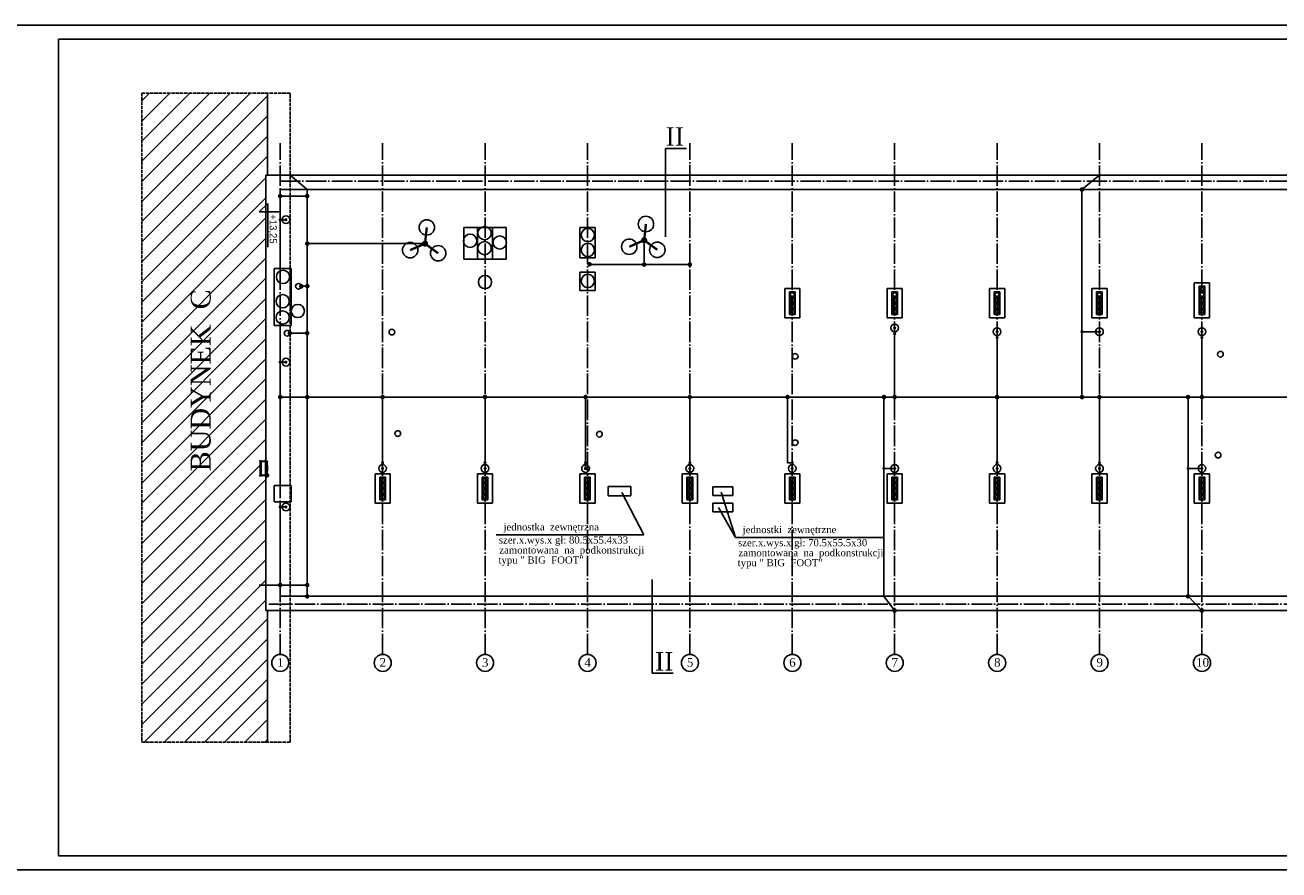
# Model space of a CAD drawing. Extents: x -4334 to 79223, y -1882 to 29514.
# Tile 5 of 60: x 29730 to 34138, y 15447 to 18417. Entities that reach past the tile are written whole.
import ezdxf

# ---------------------------------------------------------------- set-up
doc = ezdxf.new("R2010")
doc.units = 0
doc.header["$MEASUREMENT"] = 0
doc.linetypes.add('ACAD_ISO02W100', pattern=[15, 12, -3])
doc.linetypes.add('ACAD_ISO04W100', pattern=[30.5, 24, -3, 0.5, -3])
for name, color, linetype in [('CIENKIE', 251, 'CONTINUOUS'), ('NAPIS', 251, 'CONTINUOUS'), ('OSIE', 251, 'ACAD_ISO04W100'), ('PRZERYW', 251, 'ACAD_ISO02W100'), ('SCIANY', 251, 'CONTINUOUS'), ('urzadzenia', 251, 'CONTINUOUS'), ('URZĄDZENIA', 251, 'CONTINUOUS')]:
    doc.layers.add(name, color=color, linetype=linetype)
doc.styles.add('NEWROMAN', font='TIMES.TTF')

# ---------------------------------------------------------------- blocks, each defined once
blk = doc.blocks.new('A$C248E5184')
at = {"layer": 'urzadzenia', "ltscale": 3}
h = blk.add_hatch(dxfattribs=at)
h.set_pattern_fill('ANSI31', color=256, scale=400, style=0)
h.set_pattern_definition([(45, (-15229.51, 7782.12), (-35.35534, 35.35534), [])])
h.paths.add_polyline_path([(1106, 2313.1), (1129.7, 2336.1), (1129.7, 2441.8), (1134.7, 2441.8), (1134.7, 2731.2), (692.8, 2731.2), (692.8, 449.6), (1134.7, 449.6), (1134.7, 911.8), (1129.7, 911.8), (1129.7, 1386.2), (1113.2, 1386.2, -0.74656), (1108.6, 1385.9), (1108.6, 1385.7, -0.034594), (1108.5, 1386), (1108.2, 1386.8), (1108.4, 1386.8, -0.192394), (1109.1, 1388.4), (1109.1, 1435.1, -0.192394), (1108.4, 1436.8), (1108.2, 1436.8), (1108.6, 1437.6, -0.749259), (1113.2, 1437.3), (1129.7, 1437.3), (1129.7, 2313.1)])
at = {"layer": 'CIENKIE', "ltscale": 3}
for p, q in [((7665.1, 2970), (0, 2970)), ((400, 2920), (400, 50)), ((7615.1, 2920), (400, 2920)), ((1134.7, 2731.2), (1134.7, 2441.8)), ((2619.7, 2478.7), (2619.7, 2441.8)), ((1129.7, 2441.8), (6989.7, 2441.8)), ((1129.7, 911.8), (1129.7, 2441.8)), ((1179.7, 2391.8), (6939.7, 2391.8)), ((1179.7, 2114), (1179.7, 2391.8)), ((1106, 2313.1), (1136.4, 2342.6)), ((1136.4, 2342.6), (1136.4, 2189.2)), ((1175.8, 2313.1), (1106, 2313.1)), ((1825.7, 2258.3), (1973.7, 2258.3)), ((1825.7, 2258.3), (1825.7, 2147.3)), ((1873.1, 2147.3), (1873.1, 2258.3)), ((1926.4, 2258.3), (1926.4, 2147.3)), ((1973.7, 2258.3), (1973.7, 2147.3)), ((2233.1, 2258.3), (2286.4, 2258.3)), ((2233.1, 2151.3), (2233.1, 2258.3)), ((2286.4, 2258.3), (2286.4, 2151.3)), ((1973.7, 2147.3), (1825.7, 2147.3)), ((2286.4, 2151.3), (2233.1, 2151.3)), ((1218.6, 2114), (1158.6, 2114)), ((1158.6, 1913.7), (1158.6, 2114)), ((1218.6, 1913.7), (1218.6, 2114)), ((2286.4, 2100.8), (2233.1, 2100.8)), ((2233.1, 2036.4), (2233.1, 2100.8)), ((2286.4, 2100.8), (2286.4, 2036.4)), ((2286.4, 2036.4), (2233.1, 2036.4)), ((2953.1, 2044.3), (3006.4, 2044.3)), ((2953.1, 1940.3), (2953.1, 2044.3)), ((2969.7, 2032.3), (2989.7, 2032.3)), ((2969.7, 1952.3), (2969.7, 2032.3)), ((2989.7, 1952.3), (2989.7, 2032.3)), ((3006.4, 2044.3), (3006.4, 1940.3)), ((3313.1, 2044.3), (3366.4, 2044.3)), ((3313.1, 1940.3), (3313.1, 2044.3)), ((3329.7, 2032.3), (3349.7, 2032.3)), ((3329.7, 1952.3), (3329.7, 2032.3)), ((3349.7, 1952.3), (3349.7, 2032.3)), ((3366.4, 2044.3), (3366.4, 1940.3)), ((3673.1, 2044.3), (3726.4, 2044.3)), ((3673.1, 1940.3), (3673.1, 2044.3)), ((3689.7, 2032.3), (3709.7, 2032.3)), ((3689.7, 1952.3), (3689.7, 2032.3)), ((3709.7, 1952.3), (3709.7, 2032.3)), ((3726.4, 2044.3), (3726.4, 1940.3)), ((4033.1, 2044.3), (4086.4, 2044.3)), ((4033.1, 1940.3), (4033.1, 2044.3)), ((4049.7, 2032.3), (4069.7, 2032.3)), ((4049.7, 1952.3), (4049.7, 2032.3)), ((4069.7, 1952.3), (4069.7, 2032.3)), ((4086.4, 2044.3), (4086.4, 1940.3)), ((4393.1, 2064.3), (4446.4, 2064.3)), ((4393.1, 1940.3), (4393.1, 2064.3)), ((4409.7, 2052.3), (4429.7, 2052.3)), ((4409.7, 1952.3), (4409.7, 2052.3)), ((4409.7, 2032.3), (4429.7, 2032.3)), ((4429.7, 1952.3), (4429.7, 2052.3)), ((4446.4, 2064.3), (4446.4, 1940.3)), ((2969.7, 2012.3), (2989.7, 2012.3)), ((2969.7, 1992.3), (2989.7, 1992.3)), ((3329.7, 2012.3), (3349.7, 2012.3)), ((3329.7, 1992.3), (3349.7, 1992.3)), ((3689.7, 2012.3), (3709.7, 2012.3)), ((3689.7, 1992.3), (3709.7, 1992.3)), ((4049.7, 2012.3), (4069.7, 2012.3)), ((4049.7, 1992.3), (4069.7, 1992.3)), ((4409.7, 2012.3), (4429.7, 2012.3)), ((4409.7, 1992.3), (4429.7, 1992.3)), ((2953.1, 1940.3), (3006.4, 1940.3)), ((2969.7, 1972.3), (2989.7, 1972.3)), ((2969.7, 1952.3), (2989.7, 1952.3)), ((3313.1, 1940.3), (3366.4, 1940.3)), ((3329.7, 1972.3), (3349.7, 1972.3)), ((3329.7, 1952.3), (3349.7, 1952.3)), ((3673.1, 1940.3), (3726.4, 1940.3)), ((3689.7, 1972.3), (3709.7, 1972.3)), ((3689.7, 1952.3), (3709.7, 1952.3)), ((4033.1, 1940.3), (4086.4, 1940.3)), ((4049.7, 1972.3), (4069.7, 1972.3)), ((4049.7, 1952.3), (4069.7, 1952.3)), ((4393.1, 1940.3), (4446.4, 1940.3)), ((4409.7, 1972.3), (4429.7, 1972.3)), ((4409.7, 1952.3), (4429.7, 1952.3)), ((1218.6, 1913.7), (1158.6, 1913.7)), ((3339.7, 1885.1), (3339.7, 1905.4)), ((3699.7, 1871.8), (3699.7, 1892.1)), ((4419.7, 1871.8), (4419.7, 1892.1)), ((1108.1, 1436.8), (1113.6, 1436.8)), ((1108.5, 1437.4), (1108.7, 1437.8)), ((1109.1, 1435.1), (1109.1, 1388.4)), ((1112.4, 1431.7), (1109.2, 1431.7)), ((1112.4, 1429.2), (1109.2, 1429.2)), ((1112.4, 1426.7), (1109.2, 1426.7)), ((1112.4, 1424.2), (1109.2, 1424.2)), ((1112.4, 1421.7), (1109.2, 1421.7)), ((1112.4, 1419.2), (1109.2, 1419.2)), ((1112.4, 1416.7), (1109.2, 1416.7)), ((1112.4, 1414.2), (1109.2, 1414.2)), ((1112.4, 1411.7), (1109.2, 1411.7)), ((1109.3, 1388.6), (1109.3, 1434.9)), ((1109.9, 1434.5), (1109.9, 1389)), ((1110.2, 1434.4), (1110.2, 1389.1)), ((1110.8, 1439.5), (1110.8, 1434)), ((1110.8, 1430.1), (1110.8, 1433.3)), ((1110.8, 1427.6), (1110.8, 1430.8)), ((1110.8, 1425.1), (1110.8, 1428.3)), ((1110.8, 1422.6), (1110.8, 1425.8)), ((1110.8, 1420.1), (1110.8, 1423.3)), ((1110.8, 1417.6), (1110.8, 1420.8)), ((1110.8, 1415.1), (1110.8, 1418.3)), ((1110.8, 1412.6), (1110.8, 1415.8)), ((1110.8, 1410.1), (1110.8, 1413.3)), ((1110.8, 1407.6), (1110.8, 1410.8)), ((1111.5, 1434.4), (1111.5, 1389.1)), ((1111.8, 1434.5), (1111.8, 1389)), ((1112.4, 1388.6), (1112.4, 1434.9)), ((1112.6, 1388.4), (1112.6, 1435.1)), ((1113.2, 1437.3), (1134.7, 1437.3)), ((1113.2, 1436.3), (1113.2, 1437.3)), ((1134.7, 1436.3), (1113.2, 1436.3)), ((1128.2, 1436.3), (1128.2, 1387.2)), ((1132.1, 1436.3), (1132.1, 1387.2)), ((1133, 1436.3), (1133, 1387.2)), ((1133.7, 1436.3), (1133.7, 1387.2)), ((1134.7, 1437.3), (1134.7, 1436.3)), ((1539.7, 1431.5), (1539.7, 1411.2)), ((1899.7, 1431.5), (1899.7, 1411.2)), ((2619.7, 1431.5), (2619.7, 1411.2)), ((2979.7, 1431.5), (2979.7, 1411.2)), ((3699.7, 1431.5), (3699.7, 1411.2)), ((4059.7, 1431.5), (4059.7, 1411.2)), ((1108.1, 1386.8), (1113.6, 1386.8)), ((1108.7, 1385.7), (1108.5, 1386.1)), ((1108.7, 1385.7), (1108.5, 1386.1)), ((1112.4, 1409.2), (1109.2, 1409.2)), ((1112.4, 1406.7), (1109.2, 1406.7)), ((1112.4, 1404.2), (1109.2, 1404.2)), ((1112.4, 1401.7), (1109.2, 1401.7)), ((1112.4, 1399.2), (1109.2, 1399.2)), ((1112.4, 1396.7), (1109.2, 1396.7)), ((1112.4, 1394.2), (1109.2, 1394.2)), ((1112.4, 1391.7), (1109.2, 1391.7)), ((1110.8, 1405.1), (1110.8, 1408.3)), ((1110.8, 1402.6), (1110.8, 1405.8)), ((1110.8, 1400.1), (1110.8, 1403.3)), ((1110.8, 1397.6), (1110.8, 1400.8)), ((1110.8, 1395.1), (1110.8, 1398.3)), ((1110.8, 1392.6), (1110.8, 1395.8)), ((1110.8, 1390.1), (1110.8, 1393.3)), ((1110.8, 1389.5), (1110.8, 1384)), ((1134.7, 1387.2), (1113.2, 1387.2)), ((1113.2, 1387.2), (1113.2, 1386.2)), ((1113.2, 1386.2), (1134.7, 1386.2)), ((1134.7, 1386.2), (1134.7, 1387.2)), ((1513.1, 1392.8), (1566.4, 1392.8)), ((1513.1, 1288.8), (1513.1, 1392.8)), ((1529.7, 1380.8), (1549.7, 1380.8)), ((1529.7, 1300.8), (1529.7, 1380.8)), ((1549.7, 1300.8), (1549.7, 1380.8)), ((1566.4, 1392.8), (1566.4, 1288.8)), ((1873.1, 1392.8), (1926.4, 1392.8)), ((1873.1, 1288.8), (1873.1, 1392.8)), ((1889.7, 1380.8), (1909.7, 1380.8)), ((1889.7, 1300.8), (1889.7, 1380.8)), ((1909.7, 1300.8), (1909.7, 1380.8)), ((1926.4, 1392.8), (1926.4, 1288.8)), ((2233.1, 1392.8), (2286.4, 1392.8)), ((2233.1, 1288.8), (2233.1, 1392.8)), ((2249.7, 1380.8), (2269.7, 1380.8)), ((2249.7, 1300.8), (2249.7, 1380.8)), ((2269.7, 1300.8), (2269.7, 1380.8)), ((2286.4, 1392.8), (2286.4, 1288.8)), ((2593.1, 1392.8), (2646.4, 1392.8)), ((2593.1, 1288.8), (2593.1, 1392.8)), ((2609.7, 1380.8), (2629.7, 1380.8)), ((2609.7, 1300.8), (2609.7, 1380.8)), ((2629.7, 1300.8), (2629.7, 1380.8)), ((2646.4, 1392.8), (2646.4, 1288.8)), ((2953.1, 1392.8), (3006.4, 1392.8)), ((2953.1, 1288.8), (2953.1, 1392.8)), ((2969.7, 1380.8), (2989.7, 1380.8)), ((2969.7, 1300.8), (2969.7, 1380.8)), ((2989.7, 1300.8), (2989.7, 1380.8)), ((3006.4, 1392.8), (3006.4, 1288.8)), ((3313.1, 1392.8), (3366.4, 1392.8)), ((3313.1, 1288.8), (3313.1, 1392.8)), ((3329.7, 1380.8), (3349.7, 1380.8)), ((3329.7, 1300.8), (3329.7, 1380.8)), ((3349.7, 1300.8), (3349.7, 1380.8)), ((3366.4, 1392.8), (3366.4, 1288.8)), ((3673.1, 1392.8), (3726.4, 1392.8)), ((3673.1, 1288.8), (3673.1, 1392.8)), ((3689.7, 1380.8), (3709.7, 1380.8)), ((3689.7, 1300.8), (3689.7, 1380.8)), ((3709.7, 1300.8), (3709.7, 1380.8)), ((3726.4, 1392.8), (3726.4, 1288.8)), ((4033.1, 1392.8), (4086.4, 1392.8)), ((4033.1, 1288.8), (4033.1, 1392.8)), ((4049.7, 1380.8), (4069.7, 1380.8)), ((4049.7, 1300.8), (4049.7, 1380.8)), ((4069.7, 1300.8), (4069.7, 1380.8)), ((4086.4, 1392.8), (4086.4, 1288.8)), ((4393.1, 1392.8), (4446.4, 1392.8)), ((4393.1, 1288.8), (4393.1, 1392.8)), ((4393.1, 1294.2), (4393.1, 1387.5)), ((4409.7, 1380.8), (4429.7, 1380.8)), ((4409.7, 1300.8), (4409.7, 1380.8)), ((4429.7, 1300.8), (4429.7, 1380.8)), ((4446.4, 1392.8), (4446.4, 1288.8)), ((4446.4, 1387.5), (4446.4, 1294.2)), ((1218.6, 1351.1), (1158.6, 1351.1)), ((1158.6, 1293.6), (1158.6, 1351.1)), ((1218.6, 1293.6), (1218.6, 1351.1)), ((1529.7, 1360.8), (1549.7, 1360.8)), ((1529.7, 1340.8), (1549.7, 1340.8)), ((1889.7, 1360.8), (1909.7, 1360.8)), ((1889.7, 1340.8), (1909.7, 1340.8)), ((2249.7, 1360.8), (2269.7, 1360.8)), ((2249.7, 1340.8), (2269.7, 1340.8)), ((2332.4, 1347.8), (2412.4, 1347.8)), ((2332.4, 1347.8), (2332.4, 1314.8)), ((2457.8, 1178.2), (2380.6, 1327.1)), ((2412.4, 1347.8), (2412.4, 1314.8)), ((2609.7, 1360.8), (2629.7, 1360.8)), ((2609.7, 1340.8), (2629.7, 1340.8)), ((2700.4, 1346.4), (2770.4, 1346.4)), ((2700.4, 1346.4), (2700.4, 1316.4)), ((2780, 1168.7), (2729.9, 1328.4)), ((2770.4, 1346.4), (2770.4, 1316.4)), ((2969.7, 1360.8), (2989.7, 1360.8)), ((2969.7, 1340.8), (2989.7, 1340.8)), ((3329.7, 1360.8), (3349.7, 1360.8)), ((3329.7, 1340.8), (3349.7, 1340.8)), ((3689.7, 1360.8), (3709.7, 1360.8)), ((3689.7, 1340.8), (3709.7, 1340.8)), ((4049.7, 1360.8), (4069.7, 1360.8)), ((4049.7, 1340.8), (4069.7, 1340.8)), ((4409.7, 1360.8), (4429.7, 1360.8)), ((4409.7, 1340.8), (4429.7, 1340.8)), ((1218.6, 1293.6), (1158.6, 1293.6)), ((1179.7, 961.8), (1179.7, 1293.6)), ((1179.7, 1293.6), (1179.7, 961.8)), ((1513.1, 1288.8), (1566.4, 1288.8)), ((1529.7, 1320.8), (1549.7, 1320.8)), ((1529.7, 1300.8), (1549.7, 1300.8)), ((1873.1, 1288.8), (1926.4, 1288.8)), ((1889.7, 1320.8), (1909.7, 1320.8)), ((1889.7, 1300.8), (1909.7, 1300.8)), ((2233.1, 1288.8), (2286.4, 1288.8)), ((2249.7, 1320.8), (2269.7, 1320.8)), ((2249.7, 1300.8), (2269.7, 1300.8)), ((2332.4, 1314.8), (2412.4, 1314.8)), ((2593.1, 1288.8), (2646.4, 1288.8)), ((2609.7, 1320.8), (2629.7, 1320.8)), ((2609.7, 1300.8), (2629.7, 1300.8)), ((2700.4, 1316.4), (2770.4, 1316.4)), ((2700.4, 1288.9), (2770.4, 1288.9)), ((2700.4, 1288.9), (2700.4, 1258.9)), ((2770.4, 1288.9), (2770.4, 1258.9)), ((2953.1, 1288.8), (3006.4, 1288.8)), ((2969.7, 1320.8), (2989.7, 1320.8)), ((2969.7, 1300.8), (2989.7, 1300.8)), ((3313.1, 1288.8), (3366.4, 1288.8)), ((3329.7, 1320.8), (3349.7, 1320.8)), ((3329.7, 1300.8), (3349.7, 1300.8)), ((3673.1, 1288.8), (3726.4, 1288.8)), ((3689.7, 1320.8), (3709.7, 1320.8)), ((3689.7, 1300.8), (3709.7, 1300.8)), ((4033.1, 1288.8), (4086.4, 1288.8)), ((4049.7, 1320.8), (4069.7, 1320.8)), ((4049.7, 1300.8), (4069.7, 1300.8)), ((4393.1, 1288.8), (4446.4, 1288.8)), ((4409.7, 1320.8), (4429.7, 1320.8)), ((4409.7, 1300.8), (4429.7, 1300.8)), ((2700.4, 1258.9), (2770.4, 1258.9)), ((2780, 1168.7), (2720.4, 1274.3)), ((1939.2, 1178.2), (2457.8, 1178.2)), ((2780, 1168.7), (3298.6, 1168.7)), ((1064.6, 1001.6), (1064.6, 1001.6)), ((1179.7, 961.8), (6939.7, 961.8)), ((1129.7, 911.8), (6989.7, 911.8)), ((1134.7, 911.8), (1134.7, 449.6)), ((1179.7, 911.8), (2353.7, 911.8)), ((7615.1, 50), (400, 50)), ((7665.1, 0), (0, 0))]:
    blk.add_line(p, q, dxfattribs=at)
at = {"layer": 'CIENKIE', "ltscale": 3, "const_width": 8}
for points in [[(2623.7, 1662.3, 1), (2615.7, 1662.3, 1)], [(1137.7, 1387.2, 1), (1129.7, 1387.2, 1)]]:
    blk.add_lwpolyline(points, format="xyb", close=True, dxfattribs=at)
at = {"layer": 'CIENKIE', "ltscale": 3}
blk.add_lwpolyline([(1133.7, 1421.7), (1133.7, 1401.7), (1134.7, 1401.7), (1134.7, 1421.7)], close=True, dxfattribs=at)
for centre, radius in [((1898.2, 2238.6), 23.3), ((2261.2, 2231.8), 23.3), ((1847.3, 2211.8), 23.3), ((1898.2, 2185.7), 23.3), ((1951.5, 2205.7), 23.3), ((2261.2, 2179.5), 23.3), ((1189.6, 2084.7), 23.3), ((1899.7, 2066.7), 23.3), ((2261.2, 2070.5), 23.3), ((2979.7, 2022.3), 7), ((3339.7, 2022.3), 7), ((3699.7, 2022.3), 7), ((4059.7, 2022.3), 7), ((4419.7, 2042.3), 7), ((4419.7, 2022.3), 7), ((1188.4, 1999.1), 23.3), ((1241.7, 1964.9), 23.3), ((2979.7, 2002.3), 7), ((2979.7, 1982.3), 7), ((3339.7, 2002.3), 7), ((3339.7, 1982.3), 7), ((3699.7, 2002.3), 7), ((3699.7, 1982.3), 7), ((4059.7, 2002.3), 7), ((4059.7, 1982.3), 7), ((4419.7, 2002.3), 7), ((4419.7, 1982.3), 7), ((1188.4, 1942), 23.3), ((2979.7, 1962.3), 7), ((3339.7, 1962.3), 7), ((3699.7, 1962.3), 7), ((4059.7, 1962.3), 7), ((4419.7, 1962.3), 7), ((1572.3, 1890.7), 10), ((2990, 1502.1), 10), ((4476.8, 1458.3), 10), ((1110.8, 1436.8), 2.42), ((1110.8, 1436.8), 2.05), ((1110.8, 1431.7), 0.6), ((1110.8, 1429.2), 0.6), ((1110.8, 1426.7), 0.6), ((1110.8, 1424.2), 0.6), ((1110.8, 1421.7), 0.6), ((1110.8, 1419.2), 0.6), ((1110.8, 1416.7), 0.6), ((1110.8, 1414.2), 0.6), ((1110.8, 1411.7), 0.6), ((1110.8, 1386.8), 2.42), ((1110.8, 1386.8), 2.05), ((1110.8, 1409.2), 0.6), ((1110.8, 1406.7), 0.6), ((1110.8, 1404.2), 0.6), ((1110.8, 1401.7), 0.6), ((1110.8, 1399.2), 0.6), ((1110.8, 1396.7), 0.6), ((1110.8, 1394.2), 0.6), ((1110.8, 1391.7), 0.6), ((1539.7, 1370.8), 7), ((1899.7, 1370.8), 7), ((2259.7, 1370.8), 7), ((2619.7, 1370.8), 7), ((2979.7, 1370.8), 7), ((3339.7, 1370.8), 7), ((3699.7, 1370.8), 7), ((4059.7, 1370.8), 7), ((4419.7, 1370.8), 7), ((1539.7, 1350.8), 7), ((1539.7, 1330.8), 7), ((1899.7, 1350.8), 7), ((1899.7, 1330.8), 7), ((2259.7, 1350.8), 7), ((2259.7, 1330.8), 7), ((2619.7, 1350.8), 7), ((2619.7, 1330.8), 7), ((2979.7, 1350.8), 7), ((2979.7, 1330.8), 7), ((3339.7, 1350.8), 7), ((3339.7, 1330.8), 7), ((3699.7, 1350.8), 7), ((3699.7, 1330.8), 7), ((4059.7, 1350.8), 7), ((4059.7, 1330.8), 7), ((4419.7, 1350.8), 7), ((4419.7, 1330.8), 7), ((1539.7, 1310.8), 7), ((1899.7, 1310.8), 7), ((2259.7, 1310.8), 7), ((2619.7, 1310.8), 7), ((2979.7, 1310.8), 7), ((3339.7, 1310.8), 7), ((3699.7, 1310.8), 7), ((4059.7, 1310.8), 7), ((4419.7, 1310.8), 7), ((1180.1, 727.8), 30), ((1540.1, 727.8), 30), ((1900.1, 727.8), 30), ((2260.1, 727.8), 30), ((2620.1, 727.8), 30), ((2980.1, 727.8), 30), ((3340.1, 727.8), 30), ((3700.1, 727.8), 30), ((4060.1, 727.8), 30), ((4420.1, 727.8), 30)]:
    blk.add_circle(centre, radius, dxfattribs=at)
for centre, start, end in [((1110.8, 1436.8), 223.5613, 316.4387), ((1110.8, 1386.7), 43.5613, 136.4387)]:
    blk.add_arc(centre, 2.42, start, end, dxfattribs=at)
at = {"layer": 'OSIE', "ltscale": 3}
for p, q in [((1179.7, 757.8), (1179.7, 2554.8)), ((1539.7, 757.8), (1539.7, 2554.8)), ((1899.7, 757.8), (1899.7, 2554.8)), ((2259.7, 757.8), (2259.7, 2554.8)), ((2619.7, 757.8), (2619.7, 2554.8)), ((2979.7, 757.8), (2979.7, 2554.8)), ((3339.7, 757.8), (3339.7, 2554.8)), ((3699.7, 757.8), (3699.7, 2554.8)), ((4059.7, 757.8), (4059.7, 2554.8)), ((4419.7, 757.8), (4419.7, 2554.8)), ((1178.7, 2420.8), (7088, 2420.8)), ((1139.7, 933.8), (7086.3, 933.8))]:
    blk.add_line(p, q, dxfattribs=at)
at = {"layer": 'PRZERYW'}
blk.add_lwpolyline([(1214.2, 2731.2), (692.8, 2731.2), (692.8, 449.6), (1214.2, 449.6)], close=True, dxfattribs=at)
at = {"layer": 'SCIANY', "ltscale": 3}
for p, q in [((2607.9, 2535.7), (2533.6, 2535.7)), ((2533.6, 2225.3), (2533.6, 2535.7)), ((2487.2, 1020.6), (2487.2, 691.7)), ((2560.9, 691.7), (2487.2, 691.7))]:
    blk.add_line(p, q, dxfattribs=at)
at = {"layer": 'urzadzenia', "ltscale": 3}
for p, q in [((1214.3, 2441.8), (1274.7, 2391.8)), ((4059.7, 2441.8), (3998.1, 2391.8)), ((1274.7, 961.8), (1274.7, 2391.8)), ((3998.1, 1662.3), (3998.1, 2391.8)), ((1274.7, 2368.8), (1179.7, 2368.8)), ((1179.7, 2285.8), (1200, 2285.8)), ((2459.2, 2213.7), (2459.2, 2127.9)), ((1688.8, 2201.7), (1274.7, 2201.7)), ((2259.7, 2127.9), (2619.7, 2127.9)), ((1275, 2052.3), (1254.1, 2051.7)), ((1179.7, 1913.7), (1179.7, 1351.1)), ((1179.7, 1351.1), (1179.7, 1913.7)), ((1213.7, 1886.8), (1274.7, 1886.8)), ((3339.7, 1885.1), (3339.7, 1662.3)), ((3699.7, 1871.8), (3699.7, 1431.5)), ((4059.7, 1892.1), (3998.1, 1892.1)), ((4419.7, 1871.8), (4419.7, 1662.3)), ((1179.7, 1785), (1200, 1785)), ((6939.7, 1662.3), (1179.7, 1662.3)), ((1539.7, 1431.5), (1539.7, 1662.3)), ((1899.7, 1431.5), (1899.7, 1662.3)), ((2963.2, 1662.3), (2963.2, 1431.5)), ((3302.2, 961.8), (3302.2, 1662.3)), ((4059.7, 1431.5), (4059.7, 1662.3)), ((4371, 961.8), (4371, 1662.3)), ((2963.2, 1431.5), (2979.7, 1431.5)), ((3339.8, 1411.2), (3302.2, 1411.2)), ((4419.7, 1411.2), (4371, 1411.2)), ((1179.7, 1275.9), (1200, 1275.9)), ((1105.6, 1001.6), (1179.7, 1001.6)), ((1274.7, 1001.6), (1179.7, 1001.6))]:
    blk.add_line(p, q, dxfattribs=at)
for points, const_width in [([(4002.1, 2391.8, 1), (3994.1, 2391.8, 1)], 8), ([(1183.7, 2368.8, 1), (1175.7, 2368.8, 1)], 8), ([(1278.7, 2368.8, 1), (1270.7, 2368.8, 1)], 8), ([(1177, 2285.8, -1), (1182.5, 2285.8, -1)], 5.41), ([(1197.3, 2285.8, -1), (1202.7, 2285.8, -1)], 5.41), ([(1279, 2201.7, 1), (1271, 2201.7, 1)], 8), ([(1688.8, 2207.1, 1), (1688.8, 2196.3, 1)], 10.8), ([(2459.2, 2219.1, 1), (2459.2, 2208.3, 1)], 10.8), ([(2271.2, 2129.2, 1), (2263.2, 2129.2, 1)], 8), ([(2463.2, 2128, 1), (2455.2, 2128, 1)], 8), ([(2623.7, 2128, 1), (2615.7, 2128, 1)], 8), ([(1258.1, 2051.7, 1), (1250.1, 2051.7, 1)], 8), ([(1279, 2052.3, 1), (1271, 2052.3, 1)], 8), ([(3339.7, 1902.7, -1), (3339.7, 1908.1, -1)], 5.41), ([(3699.7, 1889.4, -1), (3699.7, 1894.8, -1)], 5.41), ([(3998.1, 1889.4, -1), (3998.1, 1894.8, -1)], 5.41), ([(4059.7, 1889.4, -1), (4059.7, 1894.8, -1)], 5.41), ([(4419.7, 1889.4, -1), (4419.7, 1894.8, -1)], 5.41), ([(1217.7, 1886.8, 1), (1209.7, 1886.8, 1)], 8), ([(1278.7, 1886.8, 1), (1270.7, 1886.8, 1)], 8), ([(3339.7, 1882.4, -1), (3339.7, 1887.8, -1)], 5.41), ([(3699.7, 1869.1, -1), (3699.7, 1874.5, -1)], 5.41), ([(4419.7, 1869.1, -1), (4419.7, 1874.5, -1)], 5.41), ([(1177, 1785, -1), (1182.5, 1785, -1)], 5.41), ([(1197.3, 1785, -1), (1202.7, 1785, -1)], 5.41), ([(1183.7, 1662.3, 1), (1175.7, 1662.3, 1)], 8), ([(1278.7, 1662.3, 1), (1270.7, 1662.3, 1)], 8), ([(1543.7, 1662.3, 1), (1535.7, 1662.3, 1)], 8), ([(1903.7, 1662.3, 1), (1895.7, 1662.3, 1)], 8), ([(2967.2, 1662.3, 1), (2959.2, 1662.3, 1)], 8), ([(3306.2, 1662.3, 1), (3298.2, 1662.3, 1)], 8), ([(3343.7, 1662.3, 1), (3335.7, 1662.3, 1)], 8), ([(3703.7, 1662.3, 1), (3695.7, 1662.3, 1)], 8), ([(4002.1, 1662.3, 1), (3994.1, 1662.3, 1)], 8), ([(4063.7, 1662.3, 1), (4055.7, 1662.3, 1)], 8), ([(4375, 1662.3, 1), (4367, 1662.3, 1)], 8), ([(4423.7, 1662.3, 1), (4415.7, 1662.3, 1)], 8), ([(1539.7, 1434.2, 1), (1539.7, 1428.8, 1)], 5.41), ([(1539.7, 1413.9, 1), (1539.7, 1408.5, 1)], 5.41), ([(1899.7, 1434.2, 1), (1899.7, 1428.8, 1)], 5.41), ([(1899.7, 1413.9, 1), (1899.7, 1408.5, 1)], 5.41), ([(2979.7, 1434.2, 1), (2979.7, 1428.8, 1)], 5.41), ([(2979.7, 1413.9, 1), (2979.7, 1408.5, 1)], 5.41), ([(3302.2, 1413.9, 1), (3302.2, 1408.5, 1)], 5.41), ([(3339.8, 1413.9, 1), (3339.8, 1408.5, 1)], 5.41), ([(3699.7, 1434.2, 1), (3699.7, 1428.8, 1)], 5.41), ([(3699.7, 1413.9, 1), (3699.7, 1408.5, 1)], 5.41), ([(4059.7, 1434.2, 1), (4059.7, 1428.8, 1)], 5.41), ([(4059.7, 1413.9, 1), (4059.7, 1408.5, 1)], 5.41), ([(4371, 1413.9, 1), (4371, 1408.5, 1)], 5.41), ([(4419.7, 1413.9, 1), (4419.7, 1408.5, 1)], 5.41), ([(1177, 1275.9, -1), (1182.5, 1275.9, -1)], 5.41), ([(1197.3, 1275.9, -1), (1202.7, 1275.9, -1)], 5.41), ([(1183.7, 1001.6, 1), (1175.7, 1001.6, 1)], 8), ([(1278.7, 1001.6, 1), (1270.7, 1001.6, 1)], 8), ([(1278.7, 961.8, 1), (1270.7, 961.8, 1)], 8)]:
    blk.add_lwpolyline(points, format="xyb", close=True, dxfattribs=dict(at, const_width=const_width))
at = {"layer": 'urzadzenia', "ltscale": 3, "const_width": 8.12}
for points in [[(1695.1, 2258.6), (1688.8, 2201.7)], [(2465.4, 2270.6), (2459.2, 2213.7)], [(1734.9, 2167.9), (1688.8, 2201.7), (1636.5, 2178.7)], [(2505.3, 2179.9), (2459.2, 2213.7), (2406.8, 2190.7)]]:
    blk.add_lwpolyline(points, dxfattribs=at)
at = {"layer": 'urzadzenia', "ltscale": 3}
for centre, radius in [((1200, 2285.8), 13.5), ((2465.4, 2270.6), 27.1), ((1695.1, 2258.6), 27.1), ((1636.5, 2178.7), 27.1), ((2406.8, 2190.7), 27.1), ((2505.3, 2179.9), 27.1), ((1734.9, 2167.9), 27.1), ((1244.1, 2051.7), 10), ((1203.7, 1886.8), 10), ((3339.7, 1905.4), 13.5), ((3699.7, 1892.1), 13.5), ((4059.7, 1892.1), 13.5), ((4419.7, 1892.1), 13.5), ((2990, 1805.4), 10), ((4484.8, 1812.8), 10), ((1200, 1785), 13.5), ((1593.2, 1534), 10), ((1539.7, 1411.2), 13.5), ((1899.7, 1411.2), 13.5), ((2979.7, 1411.2), 13.5), ((3339.8, 1411.2), 13.5), ((3699.7, 1411.2), 13.5), ((4059.7, 1411.2), 13.5), ((4419.7, 1411.2), 13.5), ((1200, 1275.9), 13.5)]:
    blk.add_circle(centre, radius, dxfattribs=at)
at = {"layer": 'URZĄDZENIA', "ltscale": 3}
for p, q in [((2253, 1431.5), (2253, 1662.3)), ((2619.7, 1431.5), (2619.7, 1662.3)), ((2253, 1431.5), (2253, 1411.2)), ((3302.2, 961.8), (3339.7, 911.8)), ((4371, 961.8), (4419.7, 911.8))]:
    blk.add_line(p, q, dxfattribs=at)
for points, const_width in [([(2257, 1662.3, 1), (2249, 1662.3, 1)], 8), ([(2253, 1434.2, 1), (2253, 1428.8, 1)], 5.41), ([(2253, 1413.9, 1), (2253, 1408.5, 1)], 5.41), ([(2619.7, 1434.2, 1), (2619.7, 1428.8, 1)], 5.41), ([(2619.7, 1413.9, 1), (2619.7, 1408.5, 1)], 5.41), ([(4375, 961.8, 1), (4367, 961.8, 1)], 8), ([(3335.7, 911.8, 1), (3343.7, 911.8, 1)], 8), ([(4415.7, 911.8, 1), (4423.7, 911.8, 1)], 8)]:
    blk.add_lwpolyline(points, format="xyb", close=True, dxfattribs=dict(at, const_width=const_width))
for centre, radius in [((2301.9, 1531.5), 10), ((2253, 1411.2), 13.5), ((2619.7, 1411.2), 13.5)]:
    blk.add_circle(centre, radius, dxfattribs=at)
at = {"layer": 'CIENKIE', "ltscale": 3}
blk.add_text('+13,25', height=25, rotation=270, dxfattribs=at).set_placement((1142.7, 2304.9))
at = {"layer": 'NAPIS', "ltscale": 3, "style": 'NEWROMAN'}
for s, height, p in [('II', 65, (2534.2, 2546)), ('jednostka  zewnętrzna', 25, (1964.7, 1193.4)), ('jednostki  zewnętrzne', 25, (2805.5, 1184)), ('szer.x.wys.x gł: 80.5x55.4x33', 25, (1948.4, 1147.4)), ('szer.x.wys.x gł: 70.5x55.5x30', 25, (2789.2, 1138)), ('typu " BIG  FOOT"', 25, (1947.1, 1077)), ('zamontowana  na  podkonstrukcji', 25, (1949.8, 1112.2)), ('zamontowana  na  podkonstrukcji', 25, (2790.6, 1102.8)), ('typu " BIG  FOOT"', 25, (2787.9, 1067.6)), ('II', 65, (2496.8, 700.8)), ('1', 30, (1169.1, 714.6)), ('2', 30, (1529.1, 714.6)), ('3', 30, (1889.1, 714.6)), ('4', 30, (2249.1, 714.6)), ('5', 30, (2609.1, 714.6)), ('6', 30, (2969.1, 714.6)), ('7', 30, (3329.1, 714.6)), ('8', 30, (3689.1, 714.6)), ('9', 30, (4049.1, 714.6)), ('10', 30, (4399.5, 714.6))]:
    blk.add_text(s, height=height, dxfattribs=at).set_placement(p)
blk.add_text('BUDYNEK  C', height=70, rotation=90, dxfattribs=at).set_placement((935.2, 1401))

msp = doc.modelspace()

# ---------------------------------------------------------------- block references
at = {"layer": 'URZĄDZENIA', "ltscale": 3}
msp.add_blockref('A$C248E5184', (29447.55, 15446.73), dxfattribs=at)

doc.saveas('drawing.dxf')
